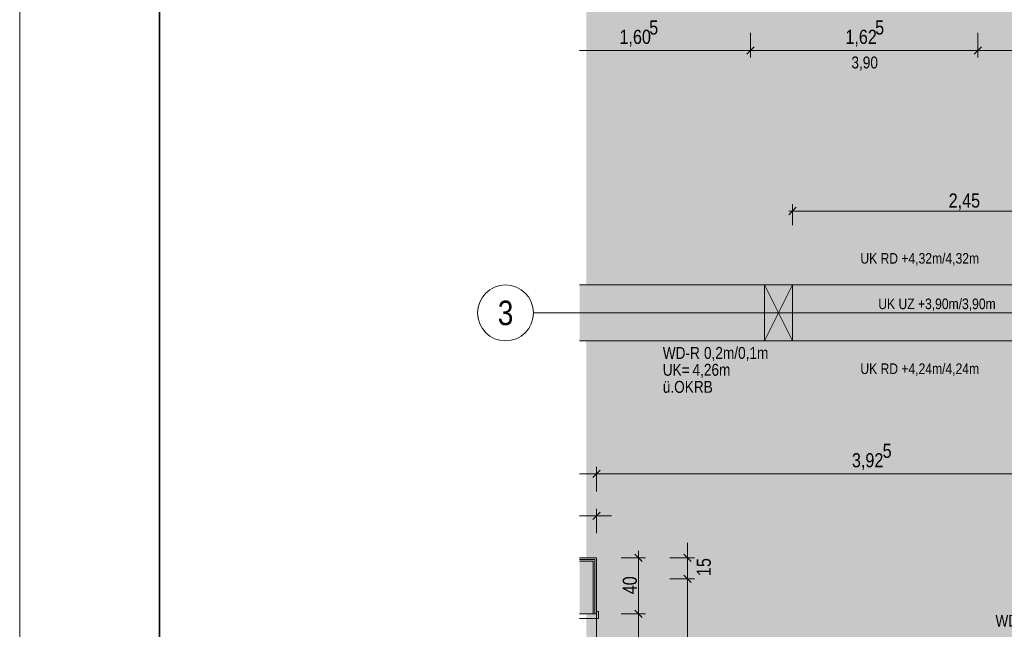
# Model space of a CAD drawing. Extents: x -620 to 300, y 62 to 1162.
# Tile 53 of 93: x -620 to -479, y 729 to 817. Entities that reach past the tile are written whole.
import ezdxf
from ezdxf.enums import TextEntityAlignment as Align
from ezdxf.lldxf.tags import DXFTag

# ---------------------------------------------------------------- set-up
doc = ezdxf.new("R2010")
doc.units = 0
doc.layers.get('0').update_dxf_attribs({"lineweight": 13})
for name, color, linetype, lineweight, true_color in [('--Bem innen', 9, 'Continuous', 13, 0x808080), ('00 -Bauelemente -Dämmung innen', 7, 'Continuous', 9, 0xff7fe6), ('00 -Bauelemente -Gipskarton', 7, 'Continuous', 9, 0xff7fe6), ('00_Beschriftung UZ', 3, 'Continuous', 35, 0x00ff00), ('30 -34 Innenwände- 11 Durchbruch', 4, 'Continuous', 9, 0x00ffff), ('30 -34 Innenwände- 2 nichttragend', 7, 'Continuous', 18, 0xff7fe6), ('30 -34 Innenwände- 4 Türen_Fenster', 7, 'Continuous', 15, 0x9955ff), ('30 -35 Decken- 1 Konstruktion-Träger- Stahlbeton', 7, 'Continuous', 13, 0x33aa00), ('70 -76 Bemaßung- 2 Allgemein', 9, 'Continuous', 5, 0x808080), ('iwb_Layout Achsbezeichung', 1, 'Continuous', 13, 0xff0000), ('iwb_Layout BA_Markierung', 7, 'Continuous', 9, 0xbadcdc), ('iwb_Schraffur_F30_feuerhemmend', 7, 'Continuous', 13, 0xff934a), ('iwb_Schraffur_Unterzug', 7, 'Continuous', 5, 0xffffcc)]:
    doc.layers.add(name, color=color, linetype=linetype, lineweight=lineweight, true_color=true_color)
for name, color, linetype, lineweight in [('70 -71 Achsen- 1 Gebäudeachsen', 7, 'STRICHPUNKT2-A06G94JT8I', 18), ('70 -73 Bauteildarst.- 2 verdeckt 0.15', 7, 'fein_strichliert-A06G94JU8I', 15), ('iwb_Plankopf Rahmen', 7, 'Continuous', 35)]:
    doc.layers.add(name, color=color, linetype=linetype, lineweight=lineweight)
doc.styles.get("Standard").update_dxf_attribs({"font": 'ARIALN.TTF'})
tags = doc.linetypes.add('fein_strichliert-A06G94JU8I', pattern=[4, 1, -2, 1]).pattern_tags.tags
tags[8:9] = [DXFTag(74, 4), DXFTag(75, 0), DXFTag(340, '0'), DXFTag(46, 0.0), DXFTag(50, 0.0), DXFTag(44, 0.0), DXFTag(45, 0.0)]
tags[6:7] = [DXFTag(74, 4), DXFTag(75, 0), DXFTag(340, '0'), DXFTag(46, 0.0), DXFTag(50, 0.0), DXFTag(44, 0.0), DXFTag(45, 0.0)]
tags[4:5] = [DXFTag(74, 4), DXFTag(75, 0), DXFTag(340, '0'), DXFTag(46, 0.0), DXFTag(50, 0.0), DXFTag(44, 0.0), DXFTag(45, 0.0)]
tags = doc.linetypes.add('STRICHPUNKT2', pattern=[12.7, 6.35, -3.175, 0, -3.175]).pattern_tags.tags
tags[10:11] = [DXFTag(74, 4), DXFTag(75, 0), DXFTag(340, '0'), DXFTag(46, 0.0), DXFTag(50, 0.0), DXFTag(44, 0.0), DXFTag(45, 0.0)]
tags[8:9] = [DXFTag(74, 4), DXFTag(75, 0), DXFTag(340, '0'), DXFTag(46, 0.0), DXFTag(50, 0.0), DXFTag(44, 0.0), DXFTag(45, 0.0)]
tags[6:7] = [DXFTag(74, 4), DXFTag(75, 0), DXFTag(340, '0'), DXFTag(46, 0.0), DXFTag(50, 0.0), DXFTag(44, 0.0), DXFTag(45, 0.0)]
tags[4:5] = [DXFTag(74, 4), DXFTag(75, 0), DXFTag(340, '0'), DXFTag(46, 0.0), DXFTag(50, 0.0), DXFTag(44, 0.0), DXFTag(45, 0.0)]
tags = doc.linetypes.add('STRICHPUNKT2-A06G94JT8I', pattern=[12.7, 6.35, -3.175, 0, -3.175]).pattern_tags.tags
tags[10:11] = [DXFTag(74, 4), DXFTag(75, 0), DXFTag(340, '0'), DXFTag(46, 0.0), DXFTag(50, 0.0), DXFTag(44, 0.0), DXFTag(45, 0.0)]
tags[8:9] = [DXFTag(74, 4), DXFTag(75, 0), DXFTag(340, '0'), DXFTag(46, 0.0), DXFTag(50, 0.0), DXFTag(44, 0.0), DXFTag(45, 0.0)]
tags[6:7] = [DXFTag(74, 4), DXFTag(75, 0), DXFTag(340, '0'), DXFTag(46, 0.0), DXFTag(50, 0.0), DXFTag(44, 0.0), DXFTag(45, 0.0)]
tags[4:5] = [DXFTag(74, 4), DXFTag(75, 0), DXFTag(340, '0'), DXFTag(46, 0.0), DXFTag(50, 0.0), DXFTag(44, 0.0), DXFTag(45, 0.0)]

# ---------------------------------------------------------------- blocks, each defined once
blk = doc.blocks.new('Polygon-A06G94JL8I')
at = {"color": 0, "linetype": 'ByBlock', "lineweight": -2, "ltscale": 0.13}
blk.add_solid([(-459.48, 86.61), (-538.63, 86.4), (-459.32, 1083.81), (-538.63, 1083.81)], dxfattribs=at)
blk = doc.blocks.new('Referenz-A06G94JV8I')
at = {"layer": '00 -Bauelemente -Dämmung innen', "color": 0, "linetype": 'Continuous', "lineweight": -2, "ltscale": 0.13}
for p in [(-539.61, 739.11), (-537.68, 731.61)]:
    blk.add_line(p, (-537.68, 739.11), dxfattribs=at)
at = {"layer": '00 -Bauelemente -Gipskarton', "color": 0, "linetype": 'Continuous', "lineweight": -2, "ltscale": 0.13}
for p, q in [((-539.61, 739.61), (-537.18, 739.61)), ((-539.61, 739.36), (-537.43, 739.36)), ((-539.61, 739.11), (-537.68, 739.11)), ((-537.68, 731.61), (-537.68, 739.11)), ((-537.43, 731.61), (-537.43, 739.36)), ((-537.18, 731.61), (-537.18, 739.61))]:
    blk.add_line(p, q, dxfattribs=at)
at = {"layer": '00_Beschriftung UZ', "color": 0, "linetype": 'Continuous', "lineweight": -2, "ltscale": 0.13}
for points in [[(-500.01, 781.28), (-498.68, 778.61), (-497.34, 781.28)], [(-500.01, 775.94), (-498.68, 778.61), (-497.34, 775.94)], [(-500.01, 773.28), (-498.68, 770.61), (-497.34, 773.28)], [(-500.01, 767.94), (-498.68, 770.61), (-497.34, 767.94)]]:
    blk.add_solid(points, dxfattribs=at)
at = {"layer": '30 -34 Innenwände- 11 Durchbruch', "color": 0, "linetype": 'Continuous', "lineweight": -2, "ltscale": 0.13}
for p, q in [((-513.18, 778.61), (-509.18, 778.61)), ((-509.18, 778.61), (-513.18, 770.61)), ((-509.18, 770.61), (-513.18, 778.61)), ((-513.18, 770.61), (-513.18, 778.61)), ((-513.18, 778.61), (-509.18, 770.61)), ((-509.18, 778.61), (-513.18, 770.61)), ((-509.18, 770.61), (-509.18, 778.61)), ((-513.18, 770.61), (-509.18, 770.61))]:
    blk.add_line(p, q, dxfattribs=at)
at = {"layer": '30 -34 Innenwände- 11 Durchbruch', "color": 0, "lineweight": -2}
for points in [[(-513.18, 770.61), (-513.18, 778.61), (-511.18, 774.61)], [(-509.18, 770.61), (-511.18, 774.61), (-509.18, 778.61)]]:
    blk.add_solid(points, dxfattribs=at)
at = {"layer": '30 -34 Innenwände- 2 nichttragend', "color": 0, "linetype": 'Continuous', "lineweight": -2, "ltscale": 0.13}
for p, q in [((-539.61, 739.61), (-537.18, 739.61)), ((-537.18, 731.61), (-537.18, 739.61)), ((-537.18, 731.61), (-537.18, 731.93))]:
    blk.add_line(p, q, dxfattribs=at)
at = {"layer": '30 -34 Innenwände- 4 Türen_Fenster', "color": 0, "linetype": 'Continuous', "lineweight": -2, "ltscale": 0.13}
for p, q in [((-539.61, 731.61), (-537.18, 731.61)), ((-536.88, 730.93), (-539.61, 730.93)), ((-537.18, 731.93), (-536.88, 731.93)), ((-537.18, 731.61), (-537.18, 731.93)), ((-536.88, 731.93), (-536.88, 730.93))]:
    blk.add_line(p, q, dxfattribs=at)
at = {"layer": '30 -34 Innenwände- 4 Türen_Fenster', "color": 0, "linetype": 'fein_strichliert-A06G94JU8I', "lineweight": -2, "ltscale": 0.13}
blk.add_line((-537.18, 711.41), (-537.18, 731.61), dxfattribs=at)
at = {"layer": '30 -35 Decken- 1 Konstruktion-Träger- Stahlbeton', "color": 0, "linetype": 'fein_strichliert-A06G94JU8I', "lineweight": -2, "ltscale": 0.13}
for p, q in [((75.16, 778.61), (-539.61, 778.61)), ((75.16, 770.61), (-539.61, 770.61))]:
    blk.add_line(p, q, dxfattribs=at)
at = {"layer": '70 -71 Achsen- 1 Gebäudeachsen', "color": 0, "linetype": 'STRICHPUNKT2-A06G94JT8I', "lineweight": -2, "ltscale": 0.13}
blk.add_line((-539.61, 774.61), (75.16, 774.61), dxfattribs=at)
at = {"layer": '70 -73 Bauteildarst.- 2 verdeckt 0.15', "color": 0, "linetype": 'fein_strichliert-A06G94JU8I', "lineweight": -2, "ltscale": 0.13}
blk.add_line((-460.18, 774.61), (-539.61, 774.61), dxfattribs=at)
at = {"layer": '70 -76 Bemaßung- 2 Allgemein', "color": 0, "linetype": 'Continuous', "lineweight": -2, "ltscale": 0.13}
for p, q in [((-515.18, 814.62), (-515.18, 811.12)), ((-515.18, 814.62), (-515.18, 811.12)), ((-482.68, 814.62), (-482.68, 811.12)), ((-482.68, 814.62), (-482.68, 811.12)), ((-515.71, 811.59), (-514.65, 812.65)), ((-514.65, 812.65), (-515.71, 811.59)), ((-483.21, 811.59), (-482.15, 812.65)), ((-482.15, 812.65), (-483.21, 811.59)), ((-516.24, 812.12), (-539.61, 812.12)), ((-514.18, 812.12), (-516.24, 812.12)), ((-516.18, 812.12), (-514.12, 812.12)), ((-483.74, 812.12), (-514.12, 812.12)), ((-481.68, 812.12), (-483.74, 812.12)), ((-483.68, 812.12), (-481.62, 812.12)), ((-461.24, 812.12), (-481.62, 812.12)), ((-509.71, 788.64), (-508.65, 789.7)), ((-509.18, 787.17), (-509.18, 790.17)), ((-509.68, 789.17), (-508.12, 789.17)), ((-461.24, 789.17), (-508.12, 789.17)), ((-537.71, 751.08), (-536.65, 752.14)), ((-536.65, 752.14), (-537.71, 751.08)), ((-537.18, 749.11), (-537.18, 752.61)), ((-537.18, 749.11), (-537.18, 752.61)), ((-538.24, 751.61), (-539.61, 751.61)), ((-536.18, 751.61), (-538.24, 751.61)), ((-538.18, 751.61), (-536.12, 751.61)), ((-459.74, 751.61), (-536.12, 751.61)), ((-537.71, 745.08), (-536.65, 746.14)), ((-537.18, 743.11), (-537.18, 746.61)), ((-537.18, 745.61), (-539.61, 745.61)), ((-539.18, 745.61), (-539.61, 745.61)), ((-539.18, 745.61), (-539.61, 745.61)), ((-538.18, 745.61), (-536.12, 745.61)), ((-536.12, 745.61), (-535.06, 745.61)), ((-531.18, 740.61), (-531.18, 738.55)), ((-524.18, 740.67), (-524.18, 741.73)), ((-524.18, 738.61), (-524.18, 740.67)), ((-533.68, 739.61), (-530.18, 739.61)), ((-531.71, 740.14), (-530.65, 739.08)), ((-526.68, 739.61), (-523.18, 739.61)), ((-523.65, 739.08), (-524.71, 740.14)), ((-524.18, 736.61), (-524.18, 739.61)), ((-531.18, 732.67), (-531.18, 738.55)), ((-524.18, 737.61), (-524.18, 735.55)), ((-524.18, 737.61), (-524.18, 735.55)), ((-526.68, 736.61), (-523.18, 736.61)), ((-526.68, 736.61), (-523.18, 736.61)), ((-524.71, 737.14), (-523.65, 736.08)), ((-524.71, 737.14), (-523.65, 736.08)), ((-524.18, 694.92), (-524.18, 735.55)), ((-524.18, 735.55), (-524.18, 734.49)), ((-530.65, 731.08), (-531.71, 732.14)), ((-531.71, 732.14), (-530.65, 731.08)), ((-531.18, 730.61), (-531.18, 732.67)), ((-531.18, 732.61), (-531.18, 730.55)), ((-533.68, 731.61), (-530.18, 731.61)), ((-533.68, 731.61), (-530.18, 731.61)), ((-531.18, 712.47), (-531.18, 730.55))]:
    blk.add_line(p, q, dxfattribs=at)
at = {"layer": '--Bem innen', "color": 0, "linetype": 'Continuous', "lineweight": -2, "ltscale": 0.13, "insert": (-500.74, 811.25), "char_height": 1.7, "attachment_point": 1}
blk.add_mtext('{\\fArial Narrow;3,90}', dxfattribs=at)
at = {"layer": '00_Beschriftung UZ', "color": 0, "linetype": 'ByBlock', "lineweight": -2, "ltscale": 0.13, "char_height": 1.5103, "attachment_point": 1}
for s, insert in [('{\\fArial Narrow;UK RD +4,32m/4,32m}', (-499.46, 783.16)), ('{\\fArial Narrow;UK UZ +3,90m/3,90m}', (-496.9, 776.66)), ('{\\fArial Narrow;UK RD +4,24m/4,24m}', (-499.46, 767.39))]:
    blk.add_mtext(s, dxfattribs=dict(at, insert=insert))
at = {"layer": '30 -34 Innenwände- 11 Durchbruch', "color": 0, "linetype": 'Continuous', "lineweight": -2, "ltscale": 0.13, "char_height": 1.7, "attachment_point": 1}
for s, insert in [('{\\fArial Narrow;WD-R}', (-527.71, 769.74)), ('{\\fArial Narrow;0,2m/0,1m}', (-521.82, 769.74)), ('{\\fArial Narrow;UK=}', (-527.71, 767.33)), ('{\\fArial Narrow;4,26m}', (-523.46, 767.33)), ('{\\fArial Narrow;ü.OKRB}', (-527.71, 764.89)), ('{\\fArial Narrow;WD-L}', (-480.15, 731.46))]:
    blk.add_mtext(s, dxfattribs=dict(at, insert=insert))
at = {"layer": '70 -76 Bemaßung- 2 Allgemein', "color": 0, "linetype": 'Continuous', "lineweight": -2, "ltscale": 0.13, "char_height": 2.0138, "attachment_point": 1}
for s, insert in [('{\\fArial Narrow;1,60}', (-533.9, 815.07)), ('{\\fArial Narrow;5}', (-529.65, 816.41)), ('{\\fArial Narrow;1,62}', (-501.6, 815.07)), ('{\\fArial Narrow;5}', (-497.35, 816.41)), ('{\\fArial Narrow;2,45}', (-486.84, 791.68)), ('{\\fArial Narrow;5}', (-496.28, 755.91)), ('{\\fArial Narrow;3,92}', (-500.67, 754.56))]:
    blk.add_mtext(s, dxfattribs=dict(at, insert=insert))
at = {"layer": '70 -76 Bemaßung- 2 Allgemein', "color": 0, "linetype": 'Continuous', "lineweight": -2, "ltscale": 0.13, "char_height": 2.0138, "attachment_point": 1, "rotation": 90}
for s, insert in [('{\\fArial Narrow;15}', (-522.87, 737)), ('{\\fArial Narrow;40}', (-533.43, 734.4))]:
    blk.add_mtext(s, dxfattribs=dict(at, insert=insert))
blk = doc.blocks.new('Referenz-A06G94JX8I')
at = {"layer": 'iwb_Schraffur_F30_feuerhemmend', "linetype": 'Continuous', "ltscale": 0.13}
for points in [[(-539.61, 739.61), (-537.18, 739.61), (-539.61, 739.55)], [(-539.61, 739.55), (-537.18, 739.61), (-539.61, 737.18)], [(-539.61, 737.18), (-537.18, 739.61), (-539.61, 733.13)], [(-539.61, 733.13), (-537.18, 739.61), (-537.18, 731.61)], [(-539.61, 733.13), (-537.18, 731.61), (-539.61, 731.61)]]:
    blk.add_solid(points, dxfattribs=at)
at = {"layer": 'iwb_Schraffur_Unterzug', "linetype": 'Continuous', "ltscale": 0.13}
for points in [[(-539.61, 778.61), (75.16, 778.61), (75.16, 777.53)], [(-539.61, 778.61), (75.16, 777.53), (-539.61, 776.82)], [(-539.61, 776.82), (75.16, 777.53), (75.16, 771.7)], [(-539.61, 776.82), (75.16, 771.7), (-539.61, 772.41)], [(-539.61, 772.41), (75.16, 771.7), (75.16, 770.61)], [(-539.61, 772.41), (75.16, 770.61), (-539.61, 770.61)]]:
    blk.add_solid(points, dxfattribs=at)

msp = doc.modelspace()

# ---------------------------------------------------------------- linework, layer by layer
at = {"layer": 'iwb_Layout Achsbezeichung', "linetype": 'STRICHPUNKT2', "lineweight": 13, "ltscale": 0.39}
msp.add_line((-538.86, 774.61), (-546.19, 774.61), dxfattribs=at)
at = {"layer": 'iwb_Layout Achsbezeichung', "ltscale": 0.39}
msp.add_circle((-550.19, 774.61), 4, dxfattribs=at)
at = {"layer": 'iwb_Plankopf Rahmen', "color": 8, "lineweight": 13, "ltscale": 0.13, "true_color": 0x808080}
msp.add_lwpolyline([(300.35, 62.43), (-619.65, 62.43), (-619.65, 1162.43), (300.35, 1162.43), (300.35, 62.43)], close=True, dxfattribs=at)
at = {"layer": 'iwb_Plankopf Rahmen', "ltscale": 0.35}
msp.add_lwpolyline([(-599.65, 67.43), (-599.65, 1157.43), (295.35, 1157.43), (295.35, 67.43), (-599.65, 67.43)], close=True, dxfattribs=at)

# ---------------------------------------------------------------- block references
at = {"color": 8, "lineweight": 13, "ltscale": 0.13, "true_color": 0x808080}
msp.add_blockref('Referenz-A06G94JV8I', (0, 0), dxfattribs=at)
at = {"color": 8, "lineweight": 25, "ltscale": 0.25, "true_color": 0x808080}
msp.add_blockref('Referenz-A06G94JX8I', (0, 0), dxfattribs=at)
at = {"layer": 'iwb_Layout BA_Markierung', "ltscale": 0.13}
msp.add_blockref('Polygon-A06G94JL8I', (0, 0), dxfattribs=at)

# ---------------------------------------------------------------- texts
at = {"layer": 'iwb_Layout Achsbezeichung', "ltscale": 0.39}
msp.add_text('3', height=3.5, dxfattribs=at).set_placement((-550.19, 774.61), align=Align.MIDDLE_CENTER)

doc.saveas('drawing.dxf')
